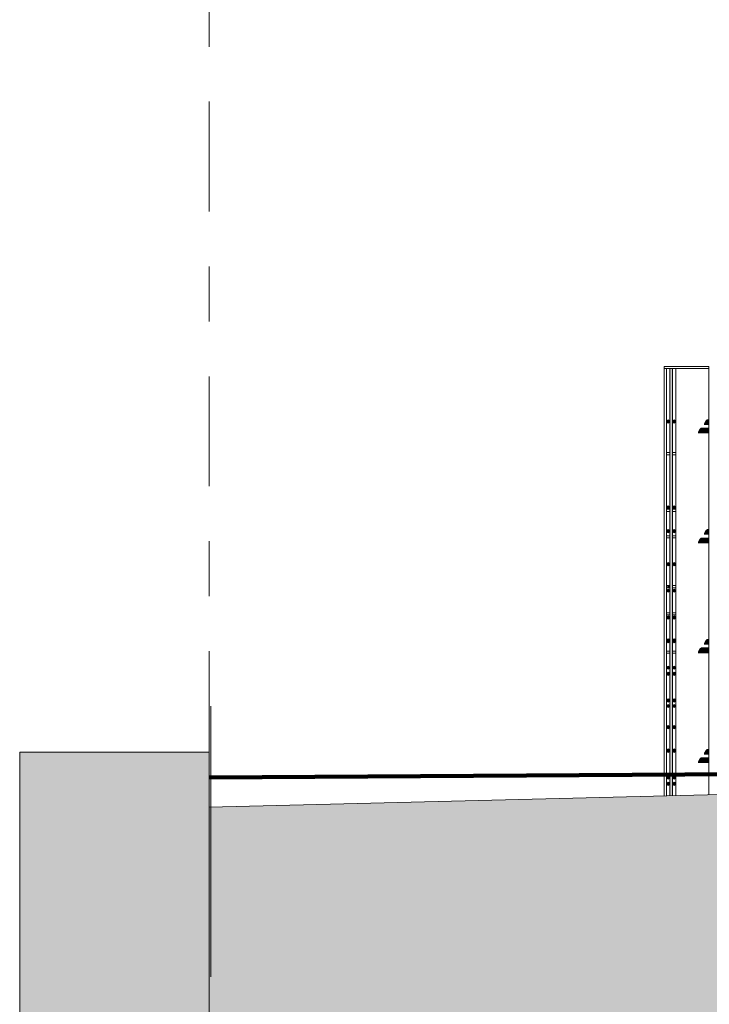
# Model space of a CAD drawing. Header units: metres. Extents: x -4 to 112, y -27 to 26.
# Tile 2 of 167: x 2 to 3.25, y -0.64 to 1.15. Entities that reach past the tile are written whole.
import ezdxf
from ezdxf.enums import TextEntityAlignment as Align

# ---------------------------------------------------------------- set-up
doc = ezdxf.new("R2010")
doc.units = ezdxf.units.M
doc.header["$MEASUREMENT"] = 0
doc.linetypes.add('Raster', pattern=[0.4, 0.2, -0.1, 0, -0.1])
doc.linetypes.add('Strichlinie weit', pattern=[1.058333, 0.635, -0.423333])
for name, color, linetype in [('10 Stützmauer', 7, 'Continuous'), ('40 Absturzsicherung', 7, 'Continuous'), ('60 Auffüllung gesamt', 7, 'Continuous'), ('60 Gelände 2D Übersicht', 7, 'Continuous'), ('60 Grenzen', 7, 'Continuous')]:
    doc.layers.add(name, color=color, linetype=linetype)
doc.styles.add('ERSTELLTER_STIL_1', font='arial.ttf')

# ---------------------------------------------------------------- blocks, each defined once
blk = doc.blocks.new('Standard-Rastermarker[11]_1', base_point=(2.3419, 25))
at = {"layer": '60 Grenzen', "color": 7, "linetype": 'Raster', "lineweight": 13}
blk.add_line((2.3419, 24), (2.3419, -6), dxfattribs=at)
at = {"layer": '60 Grenzen', "color": 7, "lineweight": 13, "style": 'ERSTELLTER_STIL_1'}
for tag, p in [('AC_MarkerText_1_0', (2.3419, 25.5)), ('AC_MarkerText_1_1', (2.3419, -7.2))]:
    blk.add_attdef(tag, text='', height=0.3, rotation=360, dxfattribs=at).set_placement(p, align=Align.TOP_CENTER)

msp = doc.modelspace()

# ---------------------------------------------------------------- hatches: boundary and pattern name
at = {"layer": '10 Stützmauer', "linetype": 'Continuous', "lineweight": 0, "true_color": 0x7f7f7f}
msp.add_hatch(color=8, dxfattribs=at).paths.add_polyline_path([(1.9968, -3.1), (2.3274, -3.1), (2.3274, -0.6929), (2.3419, -0.693), (2.3419, -0.1839), (2.3082, -0.1839), (2.0143, -0.1839), (1.9968, -0.1839)])
at = {"layer": '40 Absturzsicherung', "linetype": 'Continuous', "lineweight": 0, "true_color": 0x000000}
for points in [[(3.1814, 0.5141), (3.1805, 0.5141), (3.1805, -0.2636), (3.1814, -0.2636)], [(3.1843, 0.5141), (3.1814, 0.5141), (3.1814, -0.2636), (3.1843, -0.2635)], [(3.1852, 0.5141), (3.1843, 0.5141), (3.1843, -0.2635), (3.1852, -0.2635)], [(3.1703, 0.4136), (3.1702, 0.4134), (3.1702, 0.403), (3.1703, 0.4032)], [(3.1747, 0.4196), (3.1746, 0.4196), (3.1746, 0.4166), (3.1747, 0.4166)], [(3.1747, 0.4166), (3.1746, 0.4166), (3.1772, 0.4151), (3.1773, 0.4151)], [(3.1747, 0.4166), (3.1773, 0.4151), (3.1799, 0.4166), (3.1799, 0.4196), (3.1773, 0.4211), (3.1747, 0.4196)], [(3.1857, 0.4196), (3.1856, 0.4196), (3.1856, 0.4166), (3.1857, 0.4166)], [(3.1857, 0.4166), (3.1856, 0.4166), (3.1882, 0.4151), (3.1883, 0.4151)], [(3.1857, 0.4166), (3.1883, 0.4151), (3.1909, 0.4166), (3.1909, 0.4196), (3.1883, 0.4211), (3.1857, 0.4196)], [(3.2454, 0.4198), (3.2428, 0.4147), (3.2428, 0.4117), (3.2513, 0.4117), (3.2513, 0.422), (3.248, 0.422)], [(3.1703, 0.398), (3.1702, 0.3978), (3.1702, 0.3874), (3.1703, 0.3877)], [(3.2344, 0.4043), (3.2318, 0.3991), (3.2318, 0.3961), (3.2513, 0.3961), (3.2513, 0.4065), (3.237, 0.4065)], [(3.1747, 0.2628), (3.1746, 0.2628), (3.1746, 0.2598), (3.1747, 0.2598)], [(3.1747, 0.2598), (3.1746, 0.2598), (3.1772, 0.2583), (3.1773, 0.2583), (3.1773, 0.2583), (3.1747, 0.2598)], [(3.1747, 0.2598), (3.1773, 0.2583), (3.1799, 0.2598), (3.1799, 0.2628), (3.1773, 0.2643), (3.1747, 0.2628)], [(3.1852, -0.2635), (3.1854, -0.2635), (3.1854, 0.2543), (3.1852, 0.2543)], [(3.1856, 0.2598), (3.1857, 0.2598), (3.1857, 0.2628), (3.1856, 0.2628)], [(3.1857, 0.2598), (3.1856, 0.2598), (3.1882, 0.2583), (3.1883, 0.2583), (3.1883, 0.2583), (3.1857, 0.2598)], [(3.1857, 0.2598), (3.1883, 0.2583), (3.1909, 0.2598), (3.1909, 0.2628), (3.1883, 0.2643), (3.1857, 0.2628)], [(3.1747, 0.2196), (3.1746, 0.2196), (3.1746, 0.2166), (3.1747, 0.2166)], [(3.1747, 0.2166), (3.1746, 0.2166), (3.1772, 0.2151), (3.1773, 0.2151)], [(3.1747, 0.2166), (3.1773, 0.2151), (3.1799, 0.2166), (3.1799, 0.2196), (3.1773, 0.2211), (3.1747, 0.2196)], [(3.1857, 0.2196), (3.1856, 0.2196), (3.1856, 0.2166), (3.1857, 0.2166)], [(3.1857, 0.2166), (3.1856, 0.2166), (3.1882, 0.2151), (3.1883, 0.2151)], [(3.1857, 0.2166), (3.1883, 0.2151), (3.1909, 0.2166), (3.1909, 0.2196), (3.1883, 0.2211), (3.1857, 0.2196)], [(3.2428, 0.2117), (3.2513, 0.2117), (3.2513, 0.222), (3.248, 0.222), (3.2454, 0.2198), (3.2428, 0.2147)], [(3.1702, 0.203), (3.1703, 0.2032), (3.1703, 0.2136), (3.1702, 0.2134)], [(3.1702, 0.1978), (3.1702, 0.1874), (3.1703, 0.1877), (3.1703, 0.198)], [(3.2344, 0.2043), (3.2318, 0.1991), (3.2318, 0.1961), (3.2513, 0.1961), (3.2513, 0.2065), (3.237, 0.2065)], [(3.1749, 0.1568), (3.1775, 0.1553), (3.1801, 0.1568), (3.1801, 0.1598), (3.1775, 0.1613), (3.1749, 0.1598)], [(3.1859, 0.1568), (3.1885, 0.1553), (3.1911, 0.1568), (3.1911, 0.1598), (3.1885, 0.1613), (3.1859, 0.1598)], [(3.1746, 0.1568), (3.1749, 0.1568), (3.1749, 0.1598), (3.1746, 0.1598)], [(3.1746, 0.1568), (3.1772, 0.1553), (3.1775, 0.1553), (3.1749, 0.1568)], [(3.1859, 0.1598), (3.1856, 0.1598), (3.1856, 0.1568), (3.1859, 0.1568)], [(3.1856, 0.1568), (3.1882, 0.1553), (3.1885, 0.1553), (3.1859, 0.1568)], [(3.1745, 0.1113), (3.1743, 0.1111), (3.1743, 0.1008), (3.1745, 0.101)], [(3.1746, 0.1114), (3.1746, 0.1084), (3.1749, 0.1084), (3.1749, 0.1114)], [(3.1746, 0.1084), (3.1772, 0.1069), (3.1775, 0.1069), (3.1749, 0.1084)], [(3.1749, 0.1084), (3.1775, 0.1069), (3.1801, 0.1084), (3.1801, 0.1114), (3.1775, 0.1129), (3.1749, 0.1114)], [(3.1755, 0.1151), (3.1803, 0.1151), (3.1803, 0.1191), (3.1755, 0.1191)], [(3.1856, 0.1114), (3.1856, 0.1084), (3.1859, 0.1084), (3.1859, 0.1114)], [(3.1856, 0.1084), (3.1882, 0.1069), (3.1885, 0.1069), (3.1859, 0.1084)], [(3.1859, 0.1084), (3.1885, 0.1069), (3.1911, 0.1084), (3.1911, 0.1114), (3.1885, 0.1129), (3.1859, 0.1114)], [(3.1745, 0.0958), (3.1743, 0.0956), (3.1743, 0.0852), (3.1745, 0.0854)], [(3.1746, 0.0628), (3.1746, 0.0598), (3.1747, 0.0598), (3.1747, 0.0628)], [(3.1747, 0.0598), (3.1746, 0.0598), (3.1772, 0.0583), (3.1773, 0.0583), (3.1773, 0.0583), (3.1747, 0.0598)], [(3.1747, 0.0598), (3.1773, 0.0583), (3.1799, 0.0598), (3.1799, 0.0628), (3.1773, 0.0643), (3.1747, 0.0628)], [(3.1856, 0.0628), (3.1856, 0.0598), (3.1857, 0.0598), (3.1857, 0.0628)], [(3.1857, 0.0598), (3.1856, 0.0598), (3.1882, 0.0583), (3.1883, 0.0583), (3.1883, 0.0583), (3.1857, 0.0598)], [(3.1857, 0.0598), (3.1883, 0.0583), (3.1909, 0.0598), (3.1909, 0.0628), (3.1883, 0.0643), (3.1857, 0.0628)], [(3.1746, 0.0206), (3.1746, 0.0196), (3.1749, 0.0198), (3.1749, 0.0206)], [(3.1747, 0.0196), (3.1746, 0.0196), (3.1746, 0.0166), (3.1747, 0.0166)], [(3.1747, 0.0166), (3.1773, 0.0151), (3.1799, 0.0166), (3.1799, 0.0196), (3.1773, 0.0211), (3.1747, 0.0196)], [(3.1749, 0.0198), (3.1772, 0.0211), (3.1773, 0.0211), (3.1799, 0.0196), (3.1799, 0.0175), (3.1801, 0.0176), (3.1801, 0.0206), (3.1775, 0.0221), (3.1749, 0.0206)], [(3.1856, 0.0206), (3.1856, 0.0196), (3.1859, 0.0198), (3.1859, 0.0206)], [(3.1857, 0.0196), (3.1856, 0.0196), (3.1856, 0.0166), (3.1857, 0.0166)], [(3.1857, 0.0166), (3.1883, 0.0151), (3.1909, 0.0166), (3.1909, 0.0196), (3.1883, 0.0211), (3.1857, 0.0196)], [(3.1859, 0.0198), (3.1882, 0.0211), (3.1883, 0.0211), (3.1909, 0.0196), (3.1909, 0.0175), (3.1911, 0.0176), (3.1911, 0.0206), (3.1885, 0.0221), (3.1859, 0.0206)], [(3.2428, 0.0117), (3.2513, 0.0117), (3.2513, 0.022), (3.248, 0.022), (3.2454, 0.0198), (3.2428, 0.0147)], [(3.1702, 0.0134), (3.1702, 0.003), (3.1703, 0.0032), (3.1703, 0.0136)], [(3.1747, 0.0166), (3.1746, 0.0166), (3.1772, 0.0151), (3.1773, 0.0151)], [(3.1857, 0.0166), (3.1856, 0.0166), (3.1882, 0.0151), (3.1883, 0.0151)], [(3.2318, -0.0009), (3.2318, -0.0039), (3.2513, -0.0039), (3.2513, 0.0065), (3.237, 0.0065), (3.2344, 0.0043)], [(3.1702, -0.0022), (3.1702, -0.0126), (3.1703, -0.0123), (3.1703, -0.002)], [(3.1749, -0.0287), (3.1746, -0.0287), (3.1746, -0.0317), (3.1749, -0.0317)], [(3.1749, -0.0317), (3.1746, -0.0317), (3.1772, -0.0332), (3.1775, -0.0332)], [(3.1749, -0.0317), (3.1775, -0.0332), (3.1801, -0.0317), (3.1801, -0.0287), (3.1775, -0.0272), (3.1749, -0.0287)], [(3.1859, -0.0287), (3.1856, -0.0287), (3.1856, -0.0317), (3.1859, -0.0317)], [(3.1859, -0.0317), (3.1856, -0.0317), (3.1882, -0.0332), (3.1885, -0.0332)], [(3.1859, -0.0317), (3.1885, -0.0332), (3.1911, -0.0317), (3.1911, -0.0287), (3.1885, -0.0272), (3.1859, -0.0287)], [(3.1746, -0.0402), (3.1746, -0.0432), (3.1749, -0.0432), (3.1749, -0.0402)], [(3.1746, -0.0432), (3.1772, -0.0447), (3.1775, -0.0447), (3.1749, -0.0432)], [(3.1749, -0.0432), (3.1775, -0.0447), (3.1801, -0.0432), (3.1801, -0.0402), (3.1775, -0.0387), (3.1749, -0.0402)], [(3.1856, -0.0402), (3.1856, -0.0432), (3.1859, -0.0432), (3.1859, -0.0402)], [(3.1856, -0.0432), (3.1882, -0.0447), (3.1885, -0.0447), (3.1859, -0.0432)], [(3.1859, -0.0432), (3.1885, -0.0447), (3.1911, -0.0432), (3.1911, -0.0402), (3.1885, -0.0387), (3.1859, -0.0402)], [(3.1745, -0.0887), (3.1743, -0.0889), (3.1743, -0.0992), (3.1745, -0.099)], [(3.1746, -0.0886), (3.1746, -0.0916), (3.1749, -0.0916), (3.1749, -0.0886)], [(3.1749, -0.0916), (3.1775, -0.0931), (3.1801, -0.0916), (3.1801, -0.0886), (3.1775, -0.0871), (3.1749, -0.0886)], [(3.1856, -0.0886), (3.1856, -0.0916), (3.1859, -0.0916), (3.1859, -0.0886)], [(3.1859, -0.0916), (3.1885, -0.0931), (3.1911, -0.0916), (3.1911, -0.0886), (3.1885, -0.0871), (3.1859, -0.0886)], [(3.1743, -0.1148), (3.1745, -0.1146), (3.1745, -0.1042), (3.1743, -0.1044)], [(3.1746, -0.0916), (3.1772, -0.0931), (3.1775, -0.0931), (3.1749, -0.0916)], [(3.1746, -0.0985), (3.1746, -0.1015), (3.1747, -0.1015), (3.1747, -0.0985)], [(3.1746, -0.1015), (3.1772, -0.103), (3.1773, -0.103), (3.1747, -0.1015)], [(3.1747, -0.1015), (3.1773, -0.103), (3.1799, -0.1015), (3.1799, -0.0985), (3.1773, -0.097), (3.1747, -0.0985)], [(3.1856, -0.0916), (3.1882, -0.0931), (3.1885, -0.0931), (3.1859, -0.0916)], [(3.1856, -0.0985), (3.1856, -0.1015), (3.1857, -0.1015), (3.1857, -0.0985)], [(3.1856, -0.1015), (3.1882, -0.103), (3.1883, -0.103), (3.1857, -0.1015)], [(3.1857, -0.1015), (3.1883, -0.103), (3.1909, -0.1015), (3.1909, -0.0985), (3.1883, -0.097), (3.1857, -0.0985)], [(3.1746, -0.1372), (3.1746, -0.1402), (3.1747, -0.1402), (3.1747, -0.1372)], [(3.1747, -0.1402), (3.1746, -0.1402), (3.1772, -0.1417), (3.1773, -0.1417), (3.1773, -0.1417), (3.1747, -0.1402)], [(3.1747, -0.1402), (3.1773, -0.1417), (3.1799, -0.1402), (3.1799, -0.1372), (3.1773, -0.1357), (3.1747, -0.1372)], [(3.1857, -0.1372), (3.1856, -0.1372), (3.1856, -0.1402), (3.1857, -0.1402)], [(3.1857, -0.1402), (3.1856, -0.1402), (3.1882, -0.1417), (3.1883, -0.1417), (3.1883, -0.1417), (3.1857, -0.1402)], [(3.1857, -0.1402), (3.1883, -0.1417), (3.1909, -0.1402), (3.1909, -0.1372), (3.1883, -0.1357), (3.1857, -0.1372)], [(3.1747, -0.1834), (3.1773, -0.1849), (3.1799, -0.1834), (3.1799, -0.1804), (3.1773, -0.1789), (3.1747, -0.1804)], [(3.1749, -0.1802), (3.1772, -0.1789), (3.1773, -0.1789), (3.1799, -0.1804), (3.1799, -0.1825), (3.1801, -0.1824), (3.1801, -0.1794), (3.1775, -0.1779), (3.1749, -0.1794)], [(3.1857, -0.1834), (3.1883, -0.1849), (3.1909, -0.1834), (3.1909, -0.1804), (3.1883, -0.1789), (3.1857, -0.1804)], [(3.1859, -0.1802), (3.1882, -0.1789), (3.1883, -0.1789), (3.1909, -0.1804), (3.1909, -0.1825), (3.1911, -0.1824), (3.1911, -0.1794), (3.1885, -0.1779), (3.1859, -0.1794)], [(3.2454, -0.1802), (3.2428, -0.1853), (3.2428, -0.1883), (3.2513, -0.1883), (3.2513, -0.178), (3.248, -0.178)], [(3.1703, -0.1864), (3.1702, -0.1866), (3.1702, -0.197), (3.1703, -0.1968)], [(3.1746, -0.1794), (3.1746, -0.1804), (3.1749, -0.1802), (3.1749, -0.1794)], [(3.1747, -0.1804), (3.1746, -0.1804), (3.1746, -0.1834), (3.1747, -0.1834)], [(3.1747, -0.1834), (3.1746, -0.1834), (3.1772, -0.1849), (3.1773, -0.1849)], [(3.1856, -0.1804), (3.1859, -0.1802), (3.1859, -0.1794), (3.1856, -0.1794)], [(3.1857, -0.1804), (3.1856, -0.1804), (3.1856, -0.1834), (3.1857, -0.1834)], [(3.1857, -0.1834), (3.1856, -0.1834), (3.1882, -0.1849), (3.1883, -0.1849)], [(3.2318, -0.2009), (3.2318, -0.2039), (3.2513, -0.2039), (3.2513, -0.1935), (3.237, -0.1935), (3.2344, -0.1957)], [(3.1703, -0.202), (3.1702, -0.2022), (3.1702, -0.2126), (3.1703, -0.2123)], [(3.1749, -0.2287), (3.1746, -0.2287), (3.1746, -0.2317), (3.1749, -0.2317)], [(3.1749, -0.2317), (3.1746, -0.2317), (3.1772, -0.2332), (3.1775, -0.2332)], [(3.1749, -0.2317), (3.1775, -0.2332), (3.1801, -0.2317), (3.1801, -0.2287), (3.1775, -0.2272), (3.1749, -0.2287)], [(3.1859, -0.2287), (3.1856, -0.2287), (3.1856, -0.2317), (3.1859, -0.2317)], [(3.1859, -0.2317), (3.1856, -0.2317), (3.1882, -0.2332), (3.1885, -0.2332)], [(3.1859, -0.2317), (3.1885, -0.2332), (3.1911, -0.2317), (3.1911, -0.2287), (3.1885, -0.2272), (3.1859, -0.2287)], [(3.1749, -0.2402), (3.1746, -0.2402), (3.1746, -0.2432), (3.1749, -0.2432)], [(3.1749, -0.2432), (3.1746, -0.2432), (3.1772, -0.2447), (3.1775, -0.2447)], [(3.1749, -0.2432), (3.1775, -0.2447), (3.1801, -0.2432), (3.1801, -0.2402), (3.1775, -0.2387), (3.1749, -0.2402)], [(3.1856, -0.2402), (3.1856, -0.2432), (3.1859, -0.2432), (3.1859, -0.2402)], [(3.1859, -0.2432), (3.1856, -0.2432), (3.1882, -0.2447), (3.1885, -0.2447)], [(3.1859, -0.2432), (3.1885, -0.2447), (3.1911, -0.2432), (3.1911, -0.2402), (3.1885, -0.2387), (3.1859, -0.2402)]]:
    msp.add_hatch(color=18, dxfattribs=at).paths.add_polyline_path(points)
at = {"layer": '60 Auffüllung gesamt', "linetype": 'Continuous', "lineweight": 18, "true_color": 0xffa8a8}
h = msp.add_hatch(dxfattribs=at)
h.set_pattern_fill('Boden__gewachsen_0001', color=21, style=0, pattern_type=2)
h.set_pattern_definition([(45, (27236.1321, 0), (-0.2121320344, 0.2121320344), []), (45, (27236.0614, 0.0707), (-0.424264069, 0.424264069), []), (45, (27235.9907, 0.1414), (-0.424264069, 0.424264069), []), (135, (27235.91996, 0.21213), (0.07071067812, 0.07071067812), [0.3, -0.3])])
h.paths.add_polyline_path([(2.3419, -0.2844), (2.3419, -0.693), (2.507, -0.694), (2.8673, -0.696), (3.2298, -0.6979), (3.5955, -0.6996), (3.9653, -0.7012), (4.3401, -0.7027), (4.7209, -0.704), (5.109, -0.7052), (5.5054, -0.7063), (5.8833, -0.7072), (6.0896, -0.7111), (6.5115, -0.7189), (6.9464, -0.7267), (7.396, -0.7347), (7.8619, -0.7427), (8.3463, -0.7508), (8.8514, -0.7591), (9.7948, -0.799), (10.3196, -0.8337), (10.8607, -0.8699), (11.4173, -0.9076), (11.9884, -0.9469), (12.5728, -0.9875), (13.169, -1.0296), (13.7754, -1.0729), (14.0803, -1.0949), (16.9984, -1.1819), (17.6135, -1.1726), (18.2159, -1.1635), (18.8178, -1.1542), (19.4181, -1.1448), (20.957, -1.1704), (21.5263, -1.1598), (22.0974, -1.1492), (22.6698, -1.1387), (23.2428, -1.1283), (23.8158, -1.118), (24.5736, -1.1208), (24.8549, -1.1158), (45.2839, -1.3655), (46.7362, -1.2291), (65.4451, -1.266), (67.1927, -1.4058), (86.2651, -1.3663), (87.1856, -1.359), (107.2213, -1.3255), (108.2143, -1.3331), (111.9932, -1.3685), (111.9932, -0.8561), (107.3826, -0.1926), (87.4773, -0.192), (85.5025, -0.1913), (83.7325, -0.176), (66.2126, -0.1742), (48.2139, -0.1735), (46.6132, -0.1903), (44.4354, -0.1899), (42.0877, -0.1735), (23.3304, -0.1685), (23.0728, -0.1683), (22.5545, -0.1679), (22.0353, -0.1672), (21.5166, -0.1665), (21, -0.1656), (20.487, -0.1645), (19.979, -0.1633), (19.4775, -0.162), (18.9835, -0.1606), (18.4886, -0.159), (17.1837, -0.1525), (17.1676, -0.1535), (16.9429, -0.1525), (16.5052, -0.1504), (16.0833, -0.1482), (15.6751, -0.146), (15.2836, -0.1437), (14.9082, -0.1414), (14.6335, -0.1399), (14.3282, -0.1386), (14.0247, -0.1373), (13.7226, -0.1362), (13.4212, -0.1352), (13.2701, -0.1347), (12.9657, -0.1347), (12.4899, -0.1347), (12.0212, -0.1349), (11.5583, -0.1351), (11.1004, -0.1355), (10.6462, -0.1359), (10.195, -0.1364), (9.7457, -0.1369), (9.2974, -0.1376), (8.8494, -0.1383), (8.4008, -0.1392), (8.1752, -0.1396)])

# ---------------------------------------------------------------- linework, layer by layer
at = {"layer": '10 Stützmauer', "color": 7, "linetype": 'Continuous', "lineweight": 18}
for p, q in [((1.9968, -0.1839), (1.9968, -3.1)), ((2.3419, -0.1839), (2.3419, -0.2844)), ((2.3419, -0.2844), (2.3419, -0.693))]:
    msp.add_line(p, q, dxfattribs=at)
at = {"layer": '10 Stützmauer', "color": 7, "linetype": 'Continuous', "lineweight": 18, "flags": 128}
msp.add_lwpolyline([(2.3419, -0.1839), (2.3082, -0.1839), (2.0143, -0.1839), (1.9968, -0.1839)], dxfattribs=at)
at = {"layer": '40 Absturzsicherung', "color": 7, "linetype": 'Continuous', "lineweight": 13}
for p, q in [((3.1703, 0.5181), (3.1702, 0.5181)), ((3.1702, 0.5141), (3.1702, 0.5181)), ((3.1703, 0.5141), (3.1702, 0.5141)), ((3.1702, -0.2639), (3.1702, 0.5141)), ((3.2513, 0.5181), (3.1703, 0.5181)), ((3.1703, 0.5141), (3.1703, 0.5181)), ((3.1743, 0.5141), (3.1703, 0.5141)), ((3.1703, -0.2639), (3.1703, 0.5141)), ((3.1743, -0.2638), (3.1743, 0.5141)), ((3.1913, 0.5141), (3.1743, 0.5141)), ((3.1805, -0.2636), (3.1805, 0.5141)), ((3.1852, -0.2635), (3.1852, 0.5141)), ((3.1912, -0.2633), (3.1912, 0.5141)), ((3.2513, 0.5141), (3.1913, 0.5141)), ((3.1913, -0.2633), (3.1913, 0.5141)), ((3.2513, 0.5141), (3.2513, 0.5181)), ((3.2513, -0.2618), (3.2513, 0.5141)), ((3.1772, 0.4211), (3.1746, 0.4196)), ((3.1746, 0.4196), (3.1746, 0.4166)), ((3.1746, 0.4166), (3.1772, 0.4151)), ((3.1773, 0.4211), (3.1747, 0.4196)), ((3.1747, 0.4196), (3.1747, 0.4166)), ((3.1747, 0.4166), (3.1773, 0.4151)), ((3.1773, 0.4211), (3.1772, 0.4211)), ((3.1773, 0.4151), (3.1772, 0.4151)), ((3.1799, 0.4196), (3.1773, 0.4211)), ((3.1773, 0.4151), (3.1799, 0.4166)), ((3.1799, 0.4166), (3.1799, 0.4196)), ((3.1882, 0.4211), (3.1856, 0.4196)), ((3.1856, 0.4196), (3.1856, 0.4166)), ((3.1856, 0.4166), (3.1882, 0.4151)), ((3.1883, 0.4211), (3.1857, 0.4196)), ((3.1857, 0.4196), (3.1857, 0.4166)), ((3.1857, 0.4166), (3.1883, 0.4151)), ((3.1883, 0.4211), (3.1882, 0.4211)), ((3.1883, 0.4151), (3.1882, 0.4151)), ((3.1909, 0.4196), (3.1883, 0.4211)), ((3.1883, 0.4151), (3.1909, 0.4166)), ((3.1909, 0.4166), (3.1909, 0.4196)), ((3.1803, 0.3613), (3.1743, 0.3613)), ((3.1912, 0.3613), (3.1852, 0.3613)), ((3.1803, 0.3573), (3.1743, 0.3573)), ((3.1912, 0.3573), (3.1852, 0.3573)), ((3.1772, 0.2583), (3.1743, 0.2583)), ((3.1803, 0.2543), (3.1743, 0.2543)), ((3.1772, 0.2643), (3.1746, 0.2628)), ((3.1746, 0.2628), (3.1746, 0.2598)), ((3.1746, 0.2598), (3.1772, 0.2583)), ((3.1773, 0.2643), (3.1747, 0.2628)), ((3.1747, 0.2628), (3.1747, 0.2598)), ((3.1747, 0.2598), (3.1773, 0.2583)), ((3.1773, 0.2643), (3.1772, 0.2643)), ((3.1773, 0.2583), (3.1772, 0.2583)), ((3.1799, 0.2628), (3.1773, 0.2643)), ((3.1773, 0.2583), (3.1799, 0.2598)), ((3.1803, 0.2583), (3.1773, 0.2583)), ((3.1799, 0.2598), (3.1799, 0.2628)), ((3.1882, 0.2583), (3.1852, 0.2583)), ((3.1854, 0.2543), (3.1852, 0.2543)), ((3.1912, 0.2543), (3.1854, 0.2543)), ((3.1854, -0.2635), (3.1854, 0.2543)), ((3.1882, 0.2643), (3.1856, 0.2628)), ((3.1856, 0.2628), (3.1856, 0.2598)), ((3.1856, 0.2598), (3.1882, 0.2583)), ((3.1883, 0.2643), (3.1857, 0.2628)), ((3.1857, 0.2628), (3.1857, 0.2598)), ((3.1857, 0.2598), (3.1883, 0.2583)), ((3.1883, 0.2643), (3.1882, 0.2643)), ((3.1883, 0.2583), (3.1882, 0.2583)), ((3.1909, 0.2628), (3.1883, 0.2643)), ((3.1883, 0.2583), (3.1909, 0.2598)), ((3.1912, 0.2583), (3.1883, 0.2583)), ((3.1909, 0.2598), (3.1909, 0.2628)), ((3.1772, 0.2211), (3.1746, 0.2196)), ((3.1746, 0.2196), (3.1746, 0.2166)), ((3.1746, 0.2166), (3.1772, 0.2151)), ((3.1773, 0.2211), (3.1747, 0.2196)), ((3.1747, 0.2196), (3.1747, 0.2166)), ((3.1747, 0.2166), (3.1773, 0.2151)), ((3.1773, 0.2211), (3.1772, 0.2211)), ((3.1773, 0.2151), (3.1772, 0.2151)), ((3.1799, 0.2196), (3.1773, 0.2211)), ((3.1773, 0.2151), (3.1799, 0.2166)), ((3.1799, 0.2166), (3.1799, 0.2196)), ((3.1882, 0.2211), (3.1856, 0.2196)), ((3.1856, 0.2196), (3.1856, 0.2166)), ((3.1856, 0.2166), (3.1882, 0.2151)), ((3.1883, 0.2211), (3.1857, 0.2196)), ((3.1857, 0.2196), (3.1857, 0.2166)), ((3.1857, 0.2166), (3.1883, 0.2151)), ((3.1883, 0.2211), (3.1882, 0.2211)), ((3.1883, 0.2151), (3.1882, 0.2151)), ((3.1909, 0.2196), (3.1883, 0.2211)), ((3.1883, 0.2151), (3.1909, 0.2166)), ((3.1909, 0.2166), (3.1909, 0.2196)), ((3.1803, 0.2099), (3.1743, 0.2099)), ((3.1803, 0.2059), (3.1743, 0.2059)), ((3.1912, 0.2099), (3.1854, 0.2099)), ((3.1912, 0.2059), (3.1854, 0.2059)), ((3.1772, 0.1613), (3.1746, 0.1598)), ((3.1775, 0.1613), (3.1749, 0.1598)), ((3.1775, 0.1613), (3.1772, 0.1613)), ((3.1801, 0.1598), (3.1775, 0.1613)), ((3.1882, 0.1613), (3.1856, 0.1598)), ((3.1885, 0.1613), (3.1859, 0.1598)), ((3.1885, 0.1613), (3.1882, 0.1613)), ((3.1911, 0.1598), (3.1885, 0.1613)), ((3.1746, 0.1598), (3.1746, 0.1568)), ((3.1746, 0.1568), (3.1772, 0.1553)), ((3.1749, 0.1598), (3.1749, 0.1568)), ((3.1749, 0.1568), (3.1775, 0.1553)), ((3.1775, 0.1553), (3.1772, 0.1553)), ((3.1775, 0.1553), (3.1801, 0.1568)), ((3.1801, 0.1568), (3.1801, 0.1598)), ((3.1856, 0.1598), (3.1856, 0.1568)), ((3.1856, 0.1568), (3.1882, 0.1553)), ((3.1859, 0.1598), (3.1859, 0.1568)), ((3.1859, 0.1568), (3.1885, 0.1553)), ((3.1885, 0.1553), (3.1882, 0.1553)), ((3.1885, 0.1553), (3.1911, 0.1568)), ((3.1911, 0.1568), (3.1911, 0.1598)), ((3.1803, 0.1191), (3.1743, 0.1191)), ((3.1745, 0.1151), (3.1743, 0.1151)), ((3.1745, -0.2638), (3.1745, 0.1151)), ((3.1803, 0.1151), (3.1745, 0.1151)), ((3.1772, 0.1129), (3.1746, 0.1114)), ((3.1746, 0.1114), (3.1746, 0.1084)), ((3.1746, 0.1084), (3.1772, 0.1069)), ((3.1775, 0.1129), (3.1749, 0.1114)), ((3.1749, 0.1114), (3.1749, 0.1084)), ((3.1749, 0.1084), (3.1775, 0.1069)), ((3.1775, 0.1129), (3.1772, 0.1129)), ((3.1801, 0.1114), (3.1775, 0.1129)), ((3.1775, 0.1069), (3.1801, 0.1084)), ((3.1801, 0.1084), (3.1801, 0.1114)), ((3.1912, 0.1191), (3.1854, 0.1191)), ((3.1912, 0.1151), (3.1854, 0.1151)), ((3.1882, 0.1129), (3.1856, 0.1114)), ((3.1856, 0.1114), (3.1856, 0.1084)), ((3.1856, 0.1084), (3.1882, 0.1069)), ((3.1885, 0.1129), (3.1859, 0.1114)), ((3.1859, 0.1114), (3.1859, 0.1084)), ((3.1859, 0.1084), (3.1885, 0.1069)), ((3.1885, 0.1129), (3.1882, 0.1129)), ((3.1911, 0.1114), (3.1885, 0.1129)), ((3.1885, 0.1069), (3.1911, 0.1084)), ((3.1911, 0.1084), (3.1911, 0.1114)), ((3.2515, 0.1191), (3.2513, 0.1191)), ((3.2515, 0.1151), (3.2513, 0.1151)), ((3.2515, 0.1151), (3.2515, 0.1191)), ((3.2515, -0.2618), (3.2515, 0.1151)), ((3.1775, 0.1069), (3.1772, 0.1069)), ((3.1885, 0.1069), (3.1882, 0.1069)), ((3.1803, 0.0698), (3.1745, 0.0698)), ((3.1803, 0.0658), (3.1745, 0.0658)), ((3.1772, 0.0643), (3.1746, 0.0628)), ((3.1746, 0.0628), (3.1746, 0.0598)), ((3.1746, 0.0598), (3.1772, 0.0583)), ((3.1773, 0.0643), (3.1747, 0.0628)), ((3.1747, 0.0628), (3.1747, 0.0598)), ((3.1747, 0.0598), (3.1773, 0.0583)), ((3.1773, 0.0643), (3.1772, 0.0643)), ((3.1773, 0.0583), (3.1772, 0.0583)), ((3.1799, 0.0628), (3.1773, 0.0643)), ((3.1773, 0.0583), (3.1799, 0.0598)), ((3.1799, 0.0598), (3.1799, 0.0628)), ((3.1912, 0.0698), (3.1854, 0.0698)), ((3.1912, 0.0658), (3.1854, 0.0658)), ((3.1882, 0.0643), (3.1856, 0.0628)), ((3.1856, 0.0628), (3.1856, 0.0598)), ((3.1856, 0.0598), (3.1882, 0.0583)), ((3.1883, 0.0643), (3.1857, 0.0628)), ((3.1857, 0.0628), (3.1857, 0.0598)), ((3.1857, 0.0598), (3.1883, 0.0583)), ((3.1883, 0.0643), (3.1882, 0.0643)), ((3.1883, 0.0583), (3.1882, 0.0583)), ((3.1909, 0.0628), (3.1883, 0.0643)), ((3.1883, 0.0583), (3.1909, 0.0598)), ((3.1909, 0.0598), (3.1909, 0.0628)), ((3.1772, 0.0221), (3.1746, 0.0206)), ((3.1772, 0.0211), (3.1746, 0.0196)), ((3.1746, 0.0206), (3.1746, 0.0196)), ((3.1746, 0.0196), (3.1746, 0.0166)), ((3.1773, 0.0211), (3.1747, 0.0196)), ((3.1747, 0.0196), (3.1747, 0.0166)), ((3.1775, 0.0221), (3.1749, 0.0206)), ((3.1749, 0.0206), (3.1749, 0.0198)), ((3.1775, 0.0221), (3.1772, 0.0221)), ((3.1773, 0.0211), (3.1772, 0.0211)), ((3.1799, 0.0196), (3.1773, 0.0211)), ((3.1801, 0.0206), (3.1775, 0.0221)), ((3.1799, 0.0166), (3.1799, 0.0196)), ((3.1801, 0.0176), (3.1801, 0.0206)), ((3.1882, 0.0221), (3.1856, 0.0206)), ((3.1882, 0.0211), (3.1856, 0.0196)), ((3.1856, 0.0206), (3.1856, 0.0196)), ((3.1856, 0.0196), (3.1856, 0.0166)), ((3.1883, 0.0211), (3.1857, 0.0196)), ((3.1857, 0.0196), (3.1857, 0.0166)), ((3.1885, 0.0221), (3.1859, 0.0206)), ((3.1859, 0.0206), (3.1859, 0.0198)), ((3.1885, 0.0221), (3.1882, 0.0221)), ((3.1883, 0.0211), (3.1882, 0.0211)), ((3.1909, 0.0196), (3.1883, 0.0211)), ((3.1911, 0.0206), (3.1885, 0.0221)), ((3.1909, 0.0166), (3.1909, 0.0196)), ((3.1911, 0.0176), (3.1911, 0.0206)), ((3.1803, 0), (3.1745, 0)), ((3.1746, 0.0166), (3.1772, 0.0151)), ((3.1747, 0.0166), (3.1773, 0.0151)), ((3.1773, 0.0151), (3.1772, 0.0151)), ((3.1773, 0.0151), (3.1799, 0.0166)), ((3.1799, 0.0175), (3.1801, 0.0176)), ((3.1912, 0), (3.1854, 0)), ((3.1856, 0.0166), (3.1882, 0.0151)), ((3.1857, 0.0166), (3.1883, 0.0151)), ((3.1883, 0.0151), (3.1882, 0.0151)), ((3.1883, 0.0151), (3.1909, 0.0166)), ((3.1909, 0.0175), (3.1911, 0.0176)), ((3.1803, -0.004), (3.1745, -0.004)), ((3.1912, -0.004), (3.1854, -0.004)), ((3.1772, -0.0272), (3.1746, -0.0287)), ((3.1746, -0.0287), (3.1746, -0.0317)), ((3.1746, -0.0317), (3.1772, -0.0332)), ((3.1775, -0.0272), (3.1749, -0.0287)), ((3.1749, -0.0287), (3.1749, -0.0317)), ((3.1749, -0.0317), (3.1775, -0.0332)), ((3.1775, -0.0272), (3.1772, -0.0272)), ((3.1775, -0.0332), (3.1772, -0.0332)), ((3.1801, -0.0287), (3.1775, -0.0272)), ((3.1775, -0.0332), (3.1801, -0.0317)), ((3.1801, -0.0317), (3.1801, -0.0287)), ((3.1882, -0.0272), (3.1856, -0.0287)), ((3.1856, -0.0287), (3.1856, -0.0317)), ((3.1856, -0.0317), (3.1882, -0.0332)), ((3.1885, -0.0272), (3.1859, -0.0287)), ((3.1859, -0.0287), (3.1859, -0.0317)), ((3.1859, -0.0317), (3.1885, -0.0332)), ((3.1885, -0.0272), (3.1882, -0.0272)), ((3.1885, -0.0332), (3.1882, -0.0332)), ((3.1911, -0.0287), (3.1885, -0.0272)), ((3.1885, -0.0332), (3.1911, -0.0317)), ((3.1911, -0.0317), (3.1911, -0.0287)), ((3.1772, -0.0387), (3.1746, -0.0402)), ((3.1746, -0.0402), (3.1746, -0.0432)), ((3.1746, -0.0432), (3.1772, -0.0447)), ((3.1775, -0.0387), (3.1749, -0.0402)), ((3.1749, -0.0402), (3.1749, -0.0432)), ((3.1749, -0.0432), (3.1775, -0.0447)), ((3.1775, -0.0387), (3.1772, -0.0387)), ((3.1775, -0.0447), (3.1772, -0.0447)), ((3.1801, -0.0402), (3.1775, -0.0387)), ((3.1775, -0.0447), (3.1801, -0.0432)), ((3.1801, -0.0432), (3.1801, -0.0402)), ((3.1882, -0.0387), (3.1856, -0.0402)), ((3.1856, -0.0402), (3.1856, -0.0432)), ((3.1856, -0.0432), (3.1882, -0.0447)), ((3.1885, -0.0387), (3.1859, -0.0402)), ((3.1859, -0.0402), (3.1859, -0.0432)), ((3.1859, -0.0432), (3.1885, -0.0447)), ((3.1885, -0.0387), (3.1882, -0.0387)), ((3.1885, -0.0447), (3.1882, -0.0447)), ((3.1911, -0.0402), (3.1885, -0.0387)), ((3.1885, -0.0447), (3.1911, -0.0432)), ((3.1911, -0.0432), (3.1911, -0.0402)), ((3.1772, -0.0871), (3.1746, -0.0886)), ((3.1746, -0.0886), (3.1746, -0.0916)), ((3.1775, -0.0871), (3.1749, -0.0886)), ((3.1749, -0.0886), (3.1749, -0.0916)), ((3.1775, -0.0871), (3.1772, -0.0871)), ((3.1801, -0.0886), (3.1775, -0.0871)), ((3.1801, -0.0916), (3.1801, -0.0886)), ((3.1882, -0.0871), (3.1856, -0.0886)), ((3.1856, -0.0886), (3.1856, -0.0916)), ((3.1885, -0.0871), (3.1859, -0.0886)), ((3.1859, -0.0886), (3.1859, -0.0916)), ((3.1885, -0.0871), (3.1882, -0.0871)), ((3.1911, -0.0886), (3.1885, -0.0871)), ((3.1911, -0.0916), (3.1911, -0.0886)), ((3.1746, -0.0916), (3.1772, -0.0931)), ((3.1772, -0.097), (3.1746, -0.0985)), ((3.1746, -0.0985), (3.1746, -0.1015)), ((3.1746, -0.1015), (3.1772, -0.103)), ((3.1773, -0.097), (3.1747, -0.0985)), ((3.1747, -0.0985), (3.1747, -0.1015)), ((3.1747, -0.1015), (3.1773, -0.103)), ((3.1749, -0.0916), (3.1775, -0.0931)), ((3.1775, -0.0931), (3.1772, -0.0931)), ((3.1773, -0.097), (3.1772, -0.097)), ((3.1773, -0.103), (3.1772, -0.103)), ((3.1799, -0.0985), (3.1773, -0.097)), ((3.1773, -0.103), (3.1799, -0.1015)), ((3.1775, -0.0931), (3.1801, -0.0916)), ((3.1799, -0.1015), (3.1799, -0.0985)), ((3.1856, -0.0916), (3.1882, -0.0931)), ((3.1882, -0.097), (3.1856, -0.0985)), ((3.1856, -0.0985), (3.1856, -0.1015)), ((3.1856, -0.1015), (3.1882, -0.103)), ((3.1883, -0.097), (3.1857, -0.0985)), ((3.1857, -0.0985), (3.1857, -0.1015)), ((3.1857, -0.1015), (3.1883, -0.103)), ((3.1859, -0.0916), (3.1885, -0.0931)), ((3.1885, -0.0931), (3.1882, -0.0931)), ((3.1883, -0.097), (3.1882, -0.097)), ((3.1883, -0.103), (3.1882, -0.103)), ((3.1909, -0.0985), (3.1883, -0.097)), ((3.1883, -0.103), (3.1909, -0.1015)), ((3.1885, -0.0931), (3.1911, -0.0916)), ((3.1909, -0.1015), (3.1909, -0.0985)), ((3.1772, -0.1357), (3.1746, -0.1372)), ((3.1746, -0.1372), (3.1746, -0.1402)), ((3.1746, -0.1402), (3.1772, -0.1417)), ((3.1773, -0.1357), (3.1747, -0.1372)), ((3.1747, -0.1372), (3.1747, -0.1402)), ((3.1747, -0.1402), (3.1773, -0.1417)), ((3.1773, -0.1357), (3.1772, -0.1357)), ((3.1773, -0.1417), (3.1772, -0.1417)), ((3.1799, -0.1372), (3.1773, -0.1357)), ((3.1773, -0.1417), (3.1799, -0.1402)), ((3.1799, -0.1402), (3.1799, -0.1372)), ((3.1882, -0.1357), (3.1856, -0.1372)), ((3.1856, -0.1372), (3.1856, -0.1402)), ((3.1856, -0.1402), (3.1882, -0.1417)), ((3.1883, -0.1357), (3.1857, -0.1372)), ((3.1857, -0.1372), (3.1857, -0.1402)), ((3.1857, -0.1402), (3.1883, -0.1417)), ((3.1883, -0.1357), (3.1882, -0.1357)), ((3.1883, -0.1417), (3.1882, -0.1417)), ((3.1909, -0.1372), (3.1883, -0.1357)), ((3.1883, -0.1417), (3.1909, -0.1402)), ((3.1909, -0.1402), (3.1909, -0.1372)), ((3.1772, -0.1779), (3.1746, -0.1794)), ((3.1772, -0.1789), (3.1746, -0.1804)), ((3.1773, -0.1789), (3.1747, -0.1804)), ((3.1775, -0.1779), (3.1749, -0.1794)), ((3.1775, -0.1779), (3.1772, -0.1779)), ((3.1773, -0.1789), (3.1772, -0.1789)), ((3.1799, -0.1804), (3.1773, -0.1789)), ((3.1801, -0.1794), (3.1775, -0.1779)), ((3.1882, -0.1779), (3.1856, -0.1794)), ((3.1882, -0.1789), (3.1856, -0.1804)), ((3.1883, -0.1789), (3.1857, -0.1804)), ((3.1885, -0.1779), (3.1859, -0.1794)), ((3.1885, -0.1779), (3.1882, -0.1779)), ((3.1883, -0.1789), (3.1882, -0.1789)), ((3.1909, -0.1804), (3.1883, -0.1789)), ((3.1911, -0.1794), (3.1885, -0.1779)), ((3.1746, -0.1794), (3.1746, -0.1804)), ((3.1746, -0.1804), (3.1746, -0.1834)), ((3.1746, -0.1834), (3.1772, -0.1849)), ((3.1747, -0.1804), (3.1747, -0.1834)), ((3.1747, -0.1834), (3.1773, -0.1849)), ((3.1749, -0.1794), (3.1749, -0.1802)), ((3.1773, -0.1849), (3.1772, -0.1849)), ((3.1773, -0.1849), (3.1799, -0.1834)), ((3.1799, -0.1834), (3.1799, -0.1804)), ((3.1799, -0.1825), (3.1801, -0.1824)), ((3.1801, -0.1824), (3.1801, -0.1794)), ((3.1856, -0.1794), (3.1856, -0.1804)), ((3.1856, -0.1804), (3.1856, -0.1834)), ((3.1856, -0.1834), (3.1882, -0.1849)), ((3.1857, -0.1804), (3.1857, -0.1834)), ((3.1857, -0.1834), (3.1883, -0.1849)), ((3.1859, -0.1794), (3.1859, -0.1802)), ((3.1883, -0.1849), (3.1882, -0.1849)), ((3.1883, -0.1849), (3.1909, -0.1834)), ((3.1909, -0.1834), (3.1909, -0.1804)), ((3.1909, -0.1825), (3.1911, -0.1824)), ((3.1911, -0.1824), (3.1911, -0.1794)), ((3.1772, -0.2272), (3.1746, -0.2287)), ((3.1746, -0.2287), (3.1746, -0.2317)), ((3.1746, -0.2317), (3.1772, -0.2332)), ((3.1775, -0.2272), (3.1749, -0.2287)), ((3.1749, -0.2287), (3.1749, -0.2317)), ((3.1749, -0.2317), (3.1775, -0.2332)), ((3.1775, -0.2272), (3.1772, -0.2272)), ((3.1801, -0.2287), (3.1775, -0.2272)), ((3.1775, -0.2332), (3.1801, -0.2317)), ((3.1801, -0.2317), (3.1801, -0.2287)), ((3.1882, -0.2272), (3.1856, -0.2287)), ((3.1856, -0.2287), (3.1856, -0.2317)), ((3.1856, -0.2317), (3.1882, -0.2332)), ((3.1885, -0.2272), (3.1859, -0.2287)), ((3.1859, -0.2287), (3.1859, -0.2317)), ((3.1859, -0.2317), (3.1885, -0.2332)), ((3.1885, -0.2272), (3.1882, -0.2272)), ((3.1911, -0.2287), (3.1885, -0.2272)), ((3.1885, -0.2332), (3.1911, -0.2317)), ((3.1911, -0.2317), (3.1911, -0.2287)), ((3.1772, -0.2387), (3.1746, -0.2402)), ((3.1746, -0.2402), (3.1746, -0.2432)), ((3.1746, -0.2432), (3.1772, -0.2447)), ((3.1775, -0.2387), (3.1749, -0.2402)), ((3.1749, -0.2402), (3.1749, -0.2432)), ((3.1749, -0.2432), (3.1775, -0.2447)), ((3.1775, -0.2332), (3.1772, -0.2332)), ((3.1775, -0.2387), (3.1772, -0.2387)), ((3.1775, -0.2447), (3.1772, -0.2447)), ((3.1801, -0.2402), (3.1775, -0.2387)), ((3.1775, -0.2447), (3.1801, -0.2432)), ((3.1801, -0.2432), (3.1801, -0.2402)), ((3.1882, -0.2387), (3.1856, -0.2402)), ((3.1856, -0.2402), (3.1856, -0.2432)), ((3.1856, -0.2432), (3.1882, -0.2447)), ((3.1885, -0.2387), (3.1859, -0.2402)), ((3.1859, -0.2402), (3.1859, -0.2432)), ((3.1859, -0.2432), (3.1885, -0.2447)), ((3.1885, -0.2332), (3.1882, -0.2332)), ((3.1885, -0.2387), (3.1882, -0.2387)), ((3.1885, -0.2447), (3.1882, -0.2447)), ((3.1911, -0.2402), (3.1885, -0.2387)), ((3.1885, -0.2447), (3.1911, -0.2432)), ((3.1911, -0.2432), (3.1911, -0.2402))]:
    msp.add_line(p, q, dxfattribs=at)
at = {"layer": '60 Auffüllung gesamt', "color": 7, "linetype": 'Continuous', "lineweight": 18, "flags": 128}
msp.add_lwpolyline([(14.0247, -0.1373), (13.7226, -0.1362), (13.4212, -0.1352), (13.2701, -0.1347), (12.9657, -0.1347), (12.4899, -0.1347), (12.0212, -0.1349), (11.5583, -0.1351), (11.1004, -0.1355), (10.6462, -0.1359), (10.195, -0.1364), (9.7457, -0.1369), (9.2974, -0.1376), (8.8494, -0.1383), (8.4008, -0.1392), (8.1752, -0.1396), (2.3419, -0.2844)], dxfattribs=at)
at = {"layer": '60 Gelände 2D Übersicht', "color": 1, "linetype": 'Strichlinie weit', "lineweight": 18, "true_color": 0xf50000}
msp.add_line((2.3448, -0.593), (2.3449, -0.1), dxfattribs=at)
at = {"layer": '60 Gelände 2D Übersicht', "color": 7, "linetype": 'Continuous', "lineweight": 100}
msp.add_line((15.1033, -0.1525), (2.3419, -0.23), dxfattribs=at)

# ---------------------------------------------------------------- block references
at = {"layer": '60 Grenzen', "color": 7, "linetype": 'Continuous', "lineweight": 18}
msp.add_blockref('Standard-Rastermarker[11]_1', (2.3419, 25), dxfattribs=at)

doc.saveas('drawing.dxf')
